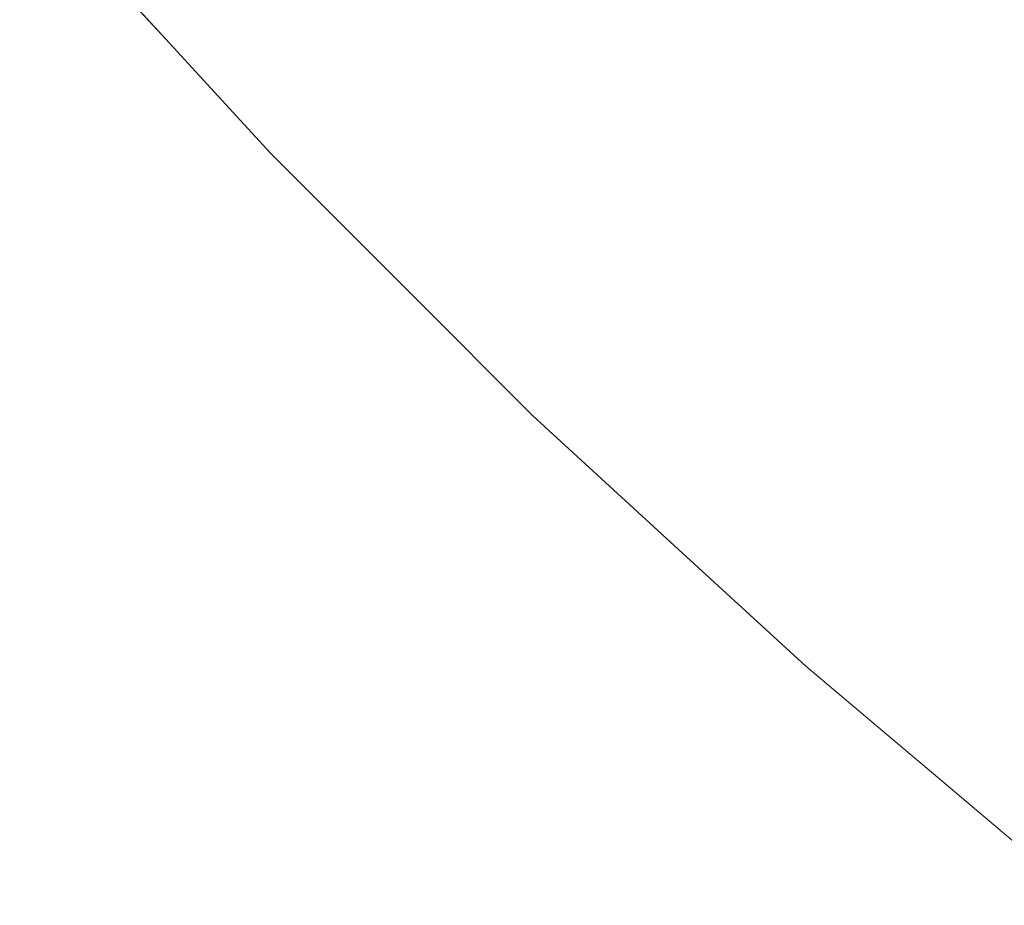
# Model space of a CAD drawing. Header units: centimetres. Extents: x -26 to 27.3, y 37.2 to 39.
# Tile 1 of 256: x -25.9348 to -25.9235, y 37.2223 to 37.2324. Entities that reach past the tile are written whole.
import ezdxf

# ---------------------------------------------------------------- set-up
doc = ezdxf.new("R2010")
doc.units = ezdxf.units.CM
doc.header["$LTSCALE"] = 2.54
doc.layers.add('Lucido design-1', color=7, linetype='Continuous')

# ---------------------------------------------------------------- blocks, each defined once
blk = doc.blocks.new('Gruppo-6-1')
at = {"color": 7, "linetype": 'Continuous', "lineweight": 9}
for points, invisible_edges in [([(-25.930357, 37.232425, -350.00342), (-25.933167, 37.235483, -350.00342), (-25.932461, 37.236104, -350.007438), (-25.929679, 37.233075, -350.007438)], 15), ([(-25.930357, 37.232425, -373.970183), (-25.933167, 37.235483, -373.970183), (-25.932461, 37.236104, -373.974201), (-25.929679, 37.233075, -373.974201)], 15), ([(-25.929883, 37.23288, -349.359025), (-25.932673, 37.235917, -349.359025), (-25.933349, 37.235323, -349.363092), (-25.930533, 37.232257, -349.363092)], 15), ([(-25.929883, 37.23288, -373.325788), (-25.932673, 37.235917, -373.325788), (-25.933349, 37.235323, -373.329855), (-25.930533, 37.232257, -373.329855)], 15), ([(-25.925132, 37.231877, -350.015332), (-25.927969, 37.234714, -350.015332), (-25.926941, 37.235699, -350.019194), (-25.924146, 37.232905, -350.019194)], 15), ([(-25.925132, 37.231877, -373.982095), (-25.927969, 37.234714, -373.982095), (-25.926941, 37.235699, -373.985957), (-25.924146, 37.232905, -373.985957)], 15), ([(-25.930916, 37.231889, -349.999363), (-25.933747, 37.234972, -349.999363), (-25.933167, 37.235483, -350.00342), (-25.930357, 37.232425, -350.00342)], 15), ([(-25.930916, 37.231889, -373.966126), (-25.933747, 37.234972, -373.966126), (-25.933167, 37.235483, -373.970183), (-25.930357, 37.232425, -373.970183)], 15), ([(-25.924397, 37.232644, -349.347077), (-25.927202, 37.235449, -349.347077), (-25.928216, 37.234477, -349.35101), (-25.925369, 37.231629, -349.35101)], 15), ([(-25.924397, 37.232644, -373.31384), (-25.927202, 37.235449, -373.31384), (-25.928216, 37.234477, -373.317773), (-25.925369, 37.231629, -373.317773)], 15), ([(-25.930533, 37.232257, -349.363092), (-25.933349, 37.235323, -349.363092), (-25.933896, 37.234841, -349.367189), (-25.931059, 37.231752, -349.367189)], 15), ([(-25.930533, 37.232257, -373.329855), (-25.933349, 37.235323, -373.329855), (-25.933896, 37.234841, -373.333952), (-25.931059, 37.231752, -373.333952)], 15), ([(-25.931353, 37.23147, -349.995273), (-25.934202, 37.234572, -349.995273), (-25.933747, 37.234972, -349.999363), (-25.930916, 37.231889, -349.999363)], 15), ([(-25.931353, 37.23147, -373.962036), (-25.934202, 37.234572, -373.962036), (-25.933747, 37.234972, -373.966126), (-25.930916, 37.231889, -373.966126)], 15), ([(-25.931059, 37.231752, -349.367189), (-25.933896, 37.234841, -349.367189), (-25.934315, 37.234472, -349.37131), (-25.931462, 37.231366, -349.37131)], 15), ([(-25.931059, 37.231752, -373.333952), (-25.933896, 37.234841, -373.333952), (-25.934315, 37.234472, -373.338073), (-25.931462, 37.231366, -373.338073)], 15), ([(-25.926007, 37.230963, -350.011411), (-25.928882, 37.233838, -350.011411), (-25.927969, 37.234714, -350.015332), (-25.925132, 37.231877, -350.015332)], 15), ([(-25.926007, 37.230963, -373.978174), (-25.928882, 37.233838, -373.978174), (-25.927969, 37.234714, -373.982095), (-25.925132, 37.231877, -373.982095)], 15), ([(-25.931669, 37.231168, -349.991159), (-25.93453, 37.234283, -349.991159), (-25.934202, 37.234572, -349.995273), (-25.931353, 37.23147, -349.995273)], 15), ([(-25.931669, 37.231168, -373.957922), (-25.93453, 37.234283, -373.957922), (-25.934202, 37.234572, -373.962036), (-25.931353, 37.23147, -373.962036)], 15), ([(-25.931462, 37.231366, -349.37131), (-25.934315, 37.234472, -349.37131), (-25.934605, 37.234217, -349.375446), (-25.931741, 37.231099, -349.375446)], 15), ([(-25.931462, 37.231366, -373.338073), (-25.934315, 37.234472, -373.338073), (-25.934605, 37.234217, -373.342209), (-25.931741, 37.231099, -373.342209)], 15), ([(-25.925369, 37.231629, -349.35101), (-25.928216, 37.234477, -349.35101), (-25.92911, 37.23362, -349.354995), (-25.926226, 37.230736, -349.354995)], 15), ([(-25.925369, 37.231629, -373.317773), (-25.928216, 37.234477, -373.317773), (-25.92911, 37.23362, -373.321758), (-25.926226, 37.230736, -373.321758)], 15), ([(-25.931741, 37.231099, -349.375446), (-25.934605, 37.234217, -349.375446), (-25.934765, 37.234076, -349.379592), (-25.931895, 37.230951, -349.379592)], 15), ([(-25.931741, 37.231099, -373.342209), (-25.934605, 37.234217, -373.342209), (-25.934765, 37.234076, -373.346355), (-25.931895, 37.230951, -373.346355)], 15), ([(-25.931861, 37.230984, -349.987027), (-25.93473, 37.234107, -349.987027), (-25.93453, 37.234283, -349.991159), (-25.931669, 37.231168, -349.991159)], 15), ([(-25.931861, 37.230984, -373.95379), (-25.93473, 37.234107, -373.95379), (-25.93453, 37.234283, -373.957922), (-25.931669, 37.231168, -373.957922)], 15), ([(-25.933126, 37.232221, -349.982667), (-25.934801, 37.234045, -349.982667), (-25.93473, 37.234107, -349.987027), (-25.931861, 37.230984, -349.987027)], 14), ([(-25.933126, 37.232221, -373.94943), (-25.934801, 37.234045, -373.94943), (-25.93473, 37.234107, -373.95379), (-25.931861, 37.230984, -373.95379)], 14), ([(-25.931895, 37.230951, -349.379592), (-25.934765, 37.234076, -349.379592), (-25.934801, 37.234045, -349.382667), (-25.933126, 37.232221, -349.382667)], 11), ([(-25.931895, 37.230951, -373.346355), (-25.934765, 37.234076, -373.346355), (-25.934801, 37.234045, -373.34943), (-25.933126, 37.232221, -373.34943)], 11), ([(-25.934801, 37.234045, -349.982667), (-25.933126, 37.232221, -349.982667), (-25.933126, 37.232221, -349.382667), (-25.934801, 37.234045, -349.382667)], 10), ([(-25.934801, 37.234045, -373.94943), (-25.933126, 37.232221, -373.94943), (-25.933126, 37.232221, -373.34943), (-25.934801, 37.234045, -373.34943)], 10), ([(-25.921236, 37.230232, -350.019194), (-25.924146, 37.232905, -350.019194), (-25.923053, 37.234046, -350.02299), (-25.920192, 37.231418, -350.02299)], 15), ([(-25.921236, 37.230232, -373.985957), (-25.924146, 37.232905, -373.985957), (-25.923053, 37.234046, -373.989753), (-25.920192, 37.231418, -373.989753)], 15), ([(-25.926771, 37.230167, -350.007438), (-25.929679, 37.233075, -350.007438), (-25.928882, 37.233838, -350.011411), (-25.926007, 37.230963, -350.011411)], 15), ([(-25.926771, 37.230167, -373.974201), (-25.929679, 37.233075, -373.974201), (-25.928882, 37.233838, -373.978174), (-25.926007, 37.230963, -373.978174)], 15), ([(-25.920439, 37.231138, -349.343202), (-25.923311, 37.233776, -349.343202), (-25.924397, 37.232644, -349.347077), (-25.921475, 37.22996, -349.347077)], 15), ([(-25.920439, 37.231138, -373.309965), (-25.923311, 37.233776, -373.309965), (-25.924397, 37.232644, -373.31384), (-25.921475, 37.22996, -373.31384)], 15), ([(-25.926226, 37.230736, -349.354995), (-25.92911, 37.23362, -349.354995), (-25.929883, 37.23288, -349.359025), (-25.926966, 37.229963, -349.359025)], 15), ([(-25.926226, 37.230736, -373.321758), (-25.92911, 37.23362, -373.321758), (-25.929883, 37.23288, -373.325788), (-25.926966, 37.229963, -373.325788)], 15), ([(-25.927421, 37.229488, -350.00342), (-25.930357, 37.232425, -350.00342), (-25.929679, 37.233075, -350.007438), (-25.926771, 37.230167, -350.007438)], 15), ([(-25.927421, 37.229488, -373.970183), (-25.930357, 37.232425, -373.970183), (-25.929679, 37.233075, -373.974201), (-25.926771, 37.230167, -373.974201)], 15), ([(-25.926966, 37.229963, -349.359025), (-25.929883, 37.23288, -349.359025), (-25.930533, 37.232257, -349.363092), (-25.927589, 37.229313, -349.363092)], 15), ([(-25.926966, 37.229963, -373.325788), (-25.929883, 37.23288, -373.325788), (-25.930533, 37.232257, -373.329855), (-25.927589, 37.229313, -373.329855)], 15), ([(-25.922177, 37.229163, -350.015332), (-25.925132, 37.231877, -350.015332), (-25.924146, 37.232905, -350.019194), (-25.921236, 37.230232, -350.019194)], 15), ([(-25.922177, 37.229163, -373.982095), (-25.925132, 37.231877, -373.982095), (-25.924146, 37.232905, -373.985957), (-25.921236, 37.230232, -373.985957)], 15), ([(-25.921475, 37.22996, -349.347077), (-25.924397, 37.232644, -349.347077), (-25.925369, 37.231629, -349.35101), (-25.922403, 37.228905, -349.35101)], 15), ([(-25.921475, 37.22996, -373.31384), (-25.924397, 37.232644, -373.31384), (-25.925369, 37.231629, -373.317773), (-25.922403, 37.228905, -373.317773)], 15), ([(-25.927956, 37.22893, -349.999363), (-25.930916, 37.231889, -349.999363), (-25.930357, 37.232425, -350.00342), (-25.927421, 37.229488, -350.00342)], 15), ([(-25.927956, 37.22893, -373.966126), (-25.930916, 37.231889, -373.966126), (-25.930357, 37.232425, -373.970183), (-25.927421, 37.229488, -373.970183)], 15), ([(-25.933126, 37.232221, -349.382667), (-25.931929, 37.230918, -349.382667), (-25.931895, 37.230951, -349.379592)], 10), ([(-25.931929, 37.230918, -349.382667), (-25.933126, 37.232221, -349.382667), (-25.933126, 37.232221, -349.982667), (-25.931929, 37.230918, -349.982667)], 10), ([(-25.931861, 37.230984, -349.987027), (-25.931929, 37.230918, -349.982667), (-25.933126, 37.232221, -349.982667)], 9), ([(-25.933126, 37.232221, -373.34943), (-25.931929, 37.230918, -373.34943), (-25.931895, 37.230951, -373.346355)], 10), ([(-25.931929, 37.230918, -373.34943), (-25.933126, 37.232221, -373.34943), (-25.933126, 37.232221, -373.94943), (-25.931929, 37.230918, -373.94943)], 10), ([(-25.931861, 37.230984, -373.95379), (-25.931929, 37.230918, -373.94943), (-25.933126, 37.232221, -373.94943)], 9), ([(-25.927589, 37.229313, -349.363092), (-25.930533, 37.232257, -349.363092), (-25.931059, 37.231752, -349.367189), (-25.928094, 37.228786, -349.367189)], 15), ([(-25.927589, 37.229313, -373.329855), (-25.930533, 37.232257, -373.329855), (-25.931059, 37.231752, -373.333952), (-25.928094, 37.228786, -373.333952)], 15), ([(-25.928376, 37.228492, -349.995273), (-25.931353, 37.23147, -349.995273), (-25.930916, 37.231889, -349.999363), (-25.927956, 37.22893, -349.999363)], 15), ([(-25.928376, 37.228492, -373.962036), (-25.931353, 37.23147, -373.962036), (-25.930916, 37.231889, -373.966126), (-25.927956, 37.22893, -373.966126)], 15), ([(-25.923013, 37.228213, -350.011411), (-25.926007, 37.230963, -350.011411), (-25.925132, 37.231877, -350.015332), (-25.922177, 37.229163, -350.015332)], 15), ([(-25.923013, 37.228213, -373.978174), (-25.926007, 37.230963, -373.978174), (-25.925132, 37.231877, -373.982095), (-25.922177, 37.229163, -373.982095)], 15), ([(-25.928094, 37.228786, -349.367189), (-25.931059, 37.231752, -349.367189), (-25.931462, 37.231366, -349.37131), (-25.92848, 37.228384, -349.37131)], 15), ([(-25.928094, 37.228786, -373.333952), (-25.931059, 37.231752, -373.333952), (-25.931462, 37.231366, -373.338073), (-25.92848, 37.228384, -373.338073)], 15), ([(-25.922403, 37.228905, -349.35101), (-25.925369, 37.231629, -349.35101), (-25.926226, 37.230736, -349.354995), (-25.923221, 37.227976, -349.354995)], 15), ([(-25.922403, 37.228905, -373.317773), (-25.925369, 37.231629, -373.317773), (-25.926226, 37.230736, -373.321758), (-25.923221, 37.227976, -373.321758)], 15), ([(-25.928678, 37.228177, -349.991159), (-25.931669, 37.231168, -349.991159), (-25.931353, 37.23147, -349.995273), (-25.928376, 37.228492, -349.995273)], 15), ([(-25.928678, 37.228177, -373.957922), (-25.931669, 37.231168, -373.957922), (-25.931353, 37.23147, -373.962036), (-25.928376, 37.228492, -373.962036)], 15), ([(-25.92848, 37.228384, -349.37131), (-25.931462, 37.231366, -349.37131), (-25.931741, 37.231099, -349.375446), (-25.928747, 37.228105, -349.375446)], 15), ([(-25.92848, 37.228384, -373.338073), (-25.931462, 37.231366, -373.338073), (-25.931741, 37.231099, -373.342209), (-25.928747, 37.228105, -373.342209)], 15), ([(-25.928747, 37.228105, -349.375446), (-25.931741, 37.231099, -349.375446), (-25.931895, 37.230951, -349.379592), (-25.928895, 37.227951, -349.379592)], 15), ([(-25.928747, 37.228105, -373.342209), (-25.931741, 37.231099, -373.342209), (-25.931895, 37.230951, -373.346355), (-25.928895, 37.227951, -373.346355)], 15), ([(-25.928862, 37.227985, -349.987027), (-25.931861, 37.230984, -349.987027), (-25.931669, 37.231168, -349.991159), (-25.928678, 37.228177, -349.991159)], 15), ([(-25.928862, 37.227985, -373.95379), (-25.931861, 37.230984, -373.95379), (-25.931669, 37.231168, -373.957922), (-25.928678, 37.228177, -373.957922)], 15), ([(-25.930299, 37.229288, -349.982667), (-25.931929, 37.230918, -349.982667), (-25.931861, 37.230984, -349.987027), (-25.928862, 37.227985, -349.987027)], 14), ([(-25.930299, 37.229288, -373.94943), (-25.931929, 37.230918, -373.94943), (-25.931861, 37.230984, -373.95379), (-25.928862, 37.227985, -373.95379)], 14), ([(-25.928895, 37.227951, -349.379592), (-25.931895, 37.230951, -349.379592), (-25.931929, 37.230918, -349.382667), (-25.930299, 37.229288, -349.382667)], 11), ([(-25.928895, 37.227951, -373.346355), (-25.931895, 37.230951, -373.346355), (-25.931929, 37.230918, -373.34943), (-25.930299, 37.229288, -373.34943)], 11), ([(-25.923742, 37.227384, -350.007438), (-25.926771, 37.230167, -350.007438), (-25.926007, 37.230963, -350.011411), (-25.923013, 37.228213, -350.011411)], 15), ([(-25.923742, 37.227384, -373.974201), (-25.926771, 37.230167, -373.974201), (-25.926007, 37.230963, -373.978174), (-25.923013, 37.228213, -373.978174)], 15), ([(-25.931929, 37.230918, -349.982667), (-25.930299, 37.229288, -349.982667), (-25.930299, 37.229288, -349.382667), (-25.931929, 37.230918, -349.382667)], 10), ([(-25.931929, 37.230918, -373.94943), (-25.930299, 37.229288, -373.94943), (-25.930299, 37.229288, -373.34943), (-25.931929, 37.230918, -373.34943)], 10), ([(-25.923221, 37.227976, -349.354995), (-25.926226, 37.230736, -349.354995), (-25.926966, 37.229963, -349.359025), (-25.923928, 37.227173, -349.359025)], 15), ([(-25.923221, 37.227976, -373.321758), (-25.926226, 37.230736, -373.321758), (-25.926966, 37.229963, -373.325788), (-25.923928, 37.227173, -373.325788)], 15), ([(-25.924363, 37.226679, -350.00342), (-25.927421, 37.229488, -350.00342), (-25.926771, 37.230167, -350.007438), (-25.923742, 37.227384, -350.007438)], 15), ([(-25.924363, 37.226679, -373.970183), (-25.927421, 37.229488, -373.970183), (-25.926771, 37.230167, -373.974201), (-25.923742, 37.227384, -373.974201)], 15), ([(-25.923928, 37.227173, -349.359025), (-25.926966, 37.229963, -349.359025), (-25.927589, 37.229313, -349.363092), (-25.924523, 37.226497, -349.363092)], 15), ([(-25.923928, 37.227173, -373.325788), (-25.926966, 37.229963, -373.325788), (-25.927589, 37.229313, -373.329855), (-25.924523, 37.226497, -373.329855)], 15), ([(-25.924874, 37.226098, -349.999363), (-25.927956, 37.22893, -349.999363), (-25.927421, 37.229488, -350.00342), (-25.924363, 37.226679, -350.00342)], 15), ([(-25.924874, 37.226098, -373.966126), (-25.927956, 37.22893, -373.966126), (-25.927421, 37.229488, -373.970183), (-25.924363, 37.226679, -373.970183)], 15), ([(-25.930299, 37.229288, -349.382667), (-25.928928, 37.227916, -349.382667), (-25.928895, 37.227951, -349.379592)], 10), ([(-25.928928, 37.227916, -349.382667), (-25.930299, 37.229288, -349.382667), (-25.930299, 37.229288, -349.982667), (-25.928928, 37.227916, -349.982667)], 10), ([(-25.928862, 37.227985, -349.987027), (-25.928928, 37.227916, -349.982667), (-25.930299, 37.229288, -349.982667)], 9), ([(-25.930299, 37.229288, -373.34943), (-25.928928, 37.227916, -373.34943), (-25.928895, 37.227951, -373.346355)], 10), ([(-25.928928, 37.227916, -373.34943), (-25.930299, 37.229288, -373.34943), (-25.930299, 37.229288, -373.94943), (-25.928928, 37.227916, -373.94943)], 10), ([(-25.928862, 37.227985, -373.95379), (-25.928928, 37.227916, -373.94943), (-25.930299, 37.229288, -373.94943)], 9), ([(-25.924523, 37.226497, -349.363092), (-25.927589, 37.229313, -349.363092), (-25.928094, 37.228786, -349.367189), (-25.925005, 37.225949, -349.367189)], 15), ([(-25.924523, 37.226497, -373.329855), (-25.927589, 37.229313, -373.329855), (-25.928094, 37.228786, -373.333952), (-25.925005, 37.225949, -373.333952)], 15), ([(-25.925274, 37.225644, -349.995273), (-25.928376, 37.228492, -349.995273), (-25.927956, 37.22893, -349.999363), (-25.924874, 37.226098, -349.999363)], 15), ([(-25.925274, 37.225644, -373.962036), (-25.928376, 37.228492, -373.962036), (-25.927956, 37.22893, -373.966126), (-25.924874, 37.226098, -373.966126)], 15), ([(-25.925005, 37.225949, -349.367189), (-25.928094, 37.228786, -349.367189), (-25.92848, 37.228384, -349.37131), (-25.925374, 37.22553, -349.37131)], 15), ([(-25.925005, 37.225949, -373.333952), (-25.928094, 37.228786, -373.333952), (-25.92848, 37.228384, -373.338073), (-25.925374, 37.22553, -373.338073)], 15), ([(-25.925563, 37.225316, -349.991159), (-25.928678, 37.228177, -349.991159), (-25.928376, 37.228492, -349.995273), (-25.925274, 37.225644, -349.995273)], 15), ([(-25.925563, 37.225316, -373.957922), (-25.928678, 37.228177, -373.957922), (-25.928376, 37.228492, -373.962036), (-25.925274, 37.225644, -373.962036)], 15), ([(-25.925374, 37.22553, -349.37131), (-25.92848, 37.228384, -349.37131), (-25.928747, 37.228105, -349.375446), (-25.925629, 37.225241, -349.375446)], 15), ([(-25.925374, 37.22553, -373.338073), (-25.92848, 37.228384, -373.338073), (-25.928747, 37.228105, -373.342209), (-25.925629, 37.225241, -373.342209)], 15), ([(-25.925738, 37.225116, -349.987027), (-25.928862, 37.227985, -349.987027), (-25.928678, 37.228177, -349.991159), (-25.925563, 37.225316, -349.991159)], 15), ([(-25.925738, 37.225116, -373.95379), (-25.928862, 37.227985, -373.95379), (-25.928678, 37.228177, -373.957922), (-25.925563, 37.225316, -373.957922)], 15), ([(-25.920598, 37.224733, -350.007438), (-25.923742, 37.227384, -350.007438), (-25.923013, 37.228213, -350.011411), (-25.919904, 37.225592, -350.011411)], 15), ([(-25.920598, 37.224733, -373.974201), (-25.923742, 37.227384, -373.974201), (-25.923013, 37.228213, -373.978174), (-25.919904, 37.225592, -373.978174)], 15), ([(-25.925629, 37.225241, -349.375446), (-25.928747, 37.228105, -349.375446), (-25.928895, 37.227951, -349.379592), (-25.92577, 37.22508, -349.379592)], 15), ([(-25.925629, 37.225241, -373.342209), (-25.928747, 37.228105, -373.342209), (-25.928895, 37.227951, -373.346355), (-25.92577, 37.22508, -373.346355)], 15), ([(-25.927352, 37.226469, -349.982667), (-25.928928, 37.227916, -349.982667), (-25.928862, 37.227985, -349.987027), (-25.925738, 37.225116, -349.987027)], 14), ([(-25.927352, 37.226469, -373.94943), (-25.928928, 37.227916, -373.94943), (-25.928862, 37.227985, -373.95379), (-25.925738, 37.225116, -373.95379)], 14), ([(-25.92577, 37.22508, -349.379592), (-25.928895, 37.227951, -349.379592), (-25.928928, 37.227916, -349.382667), (-25.927352, 37.226469, -349.382667)], 11), ([(-25.92577, 37.22508, -373.346355), (-25.928895, 37.227951, -373.346355), (-25.928928, 37.227916, -373.34943), (-25.927352, 37.226469, -373.34943)], 11), ([(-25.928928, 37.227916, -349.982667), (-25.927352, 37.226469, -349.982667), (-25.927352, 37.226469, -349.382667), (-25.928928, 37.227916, -349.382667)], 10), ([(-25.928928, 37.227916, -373.94943), (-25.927352, 37.226469, -373.94943), (-25.927352, 37.226469, -373.34943), (-25.928928, 37.227916, -373.34943)], 10), ([(-25.920103, 37.225347, -349.354995), (-25.923221, 37.227976, -349.354995), (-25.923928, 37.227173, -349.359025), (-25.920775, 37.224514, -349.359025)], 15), ([(-25.920103, 37.225347, -373.321758), (-25.923221, 37.227976, -373.321758), (-25.923928, 37.227173, -373.325788), (-25.920775, 37.224514, -373.325788)], 15), ([(-25.921188, 37.224002, -350.00342), (-25.924363, 37.226679, -350.00342), (-25.923742, 37.227384, -350.007438), (-25.920598, 37.224733, -350.007438)], 15), ([(-25.921188, 37.224002, -373.970183), (-25.924363, 37.226679, -373.970183), (-25.923742, 37.227384, -373.974201), (-25.920598, 37.224733, -373.974201)], 15), ([(-25.920775, 37.224514, -349.359025), (-25.923928, 37.227173, -349.359025), (-25.924523, 37.226497, -349.363092), (-25.92134, 37.223814, -349.363092)], 15), ([(-25.920775, 37.224514, -373.325788), (-25.923928, 37.227173, -373.325788), (-25.924523, 37.226497, -373.329855), (-25.92134, 37.223814, -373.329855)], 15), ([(-25.921674, 37.223401, -349.999363), (-25.924874, 37.226098, -349.999363), (-25.924363, 37.226679, -350.00342), (-25.921188, 37.224002, -350.00342)], 15), ([(-25.921674, 37.223401, -373.966126), (-25.924874, 37.226098, -373.966126), (-25.924363, 37.226679, -373.970183), (-25.921188, 37.224002, -373.970183)], 15), ([(-25.927352, 37.226469, -349.382667), (-25.925801, 37.225045, -349.382667), (-25.92577, 37.22508, -349.379592)], 10), ([(-25.925801, 37.225045, -349.382667), (-25.927352, 37.226469, -349.382667), (-25.927352, 37.226469, -349.982667), (-25.925801, 37.225045, -349.982667)], 10), ([(-25.925738, 37.225116, -349.987027), (-25.925801, 37.225045, -349.982667), (-25.927352, 37.226469, -349.982667)], 9), ([(-25.927352, 37.226469, -373.34943), (-25.925801, 37.225045, -373.34943), (-25.92577, 37.22508, -373.346355)], 10), ([(-25.925801, 37.225045, -373.34943), (-25.927352, 37.226469, -373.34943), (-25.927352, 37.226469, -373.94943), (-25.925801, 37.225045, -373.94943)], 10), ([(-25.925738, 37.225116, -373.95379), (-25.925801, 37.225045, -373.94943), (-25.927352, 37.226469, -373.94943)], 9), ([(-25.92134, 37.223814, -349.363092), (-25.924523, 37.226497, -349.363092), (-25.925005, 37.225949, -349.367189), (-25.921799, 37.223246, -349.367189)], 15), ([(-25.92134, 37.223814, -373.329855), (-25.924523, 37.226497, -373.329855), (-25.925005, 37.225949, -373.333952), (-25.921799, 37.223246, -373.333952)], 15), ([(-25.922054, 37.222929, -349.995273), (-25.925274, 37.225644, -349.995273), (-25.924874, 37.226098, -349.999363), (-25.921674, 37.223401, -349.999363)], 15), ([(-25.922054, 37.222929, -373.962036), (-25.925274, 37.225644, -373.962036), (-25.924874, 37.226098, -373.966126), (-25.921674, 37.223401, -373.966126)], 15), ([(-25.921799, 37.223246, -349.367189), (-25.925005, 37.225949, -349.367189), (-25.925374, 37.22553, -349.37131), (-25.922149, 37.222812, -349.37131)], 15), ([(-25.921799, 37.223246, -373.333952), (-25.925005, 37.225949, -373.333952), (-25.925374, 37.22553, -373.338073), (-25.922149, 37.222812, -373.338073)], 15), ([(-25.922329, 37.222589, -349.991159), (-25.925563, 37.225316, -349.991159), (-25.925274, 37.225644, -349.995273), (-25.922054, 37.222929, -349.995273)], 15), ([(-25.922329, 37.222589, -373.957922), (-25.925563, 37.225316, -373.957922), (-25.925274, 37.225644, -373.962036), (-25.922054, 37.222929, -373.962036)], 15), ([(-25.922149, 37.222812, -349.37131), (-25.925374, 37.22553, -349.37131), (-25.925629, 37.225241, -349.375446), (-25.922392, 37.222512, -349.375446)], 15), ([(-25.922149, 37.222812, -373.338073), (-25.925374, 37.22553, -373.338073), (-25.925629, 37.225241, -373.342209), (-25.922392, 37.222512, -373.342209)], 15), ([(-25.922496, 37.222382, -349.987027), (-25.925738, 37.225116, -349.987027), (-25.925563, 37.225316, -349.991159), (-25.922329, 37.222589, -349.991159)], 15), ([(-25.922496, 37.222382, -373.95379), (-25.925738, 37.225116, -373.95379), (-25.925563, 37.225316, -373.957922), (-25.922329, 37.222589, -373.957922)], 15), ([(-25.922392, 37.222512, -349.375446), (-25.925629, 37.225241, -349.375446), (-25.92577, 37.22508, -349.379592), (-25.922526, 37.222345, -349.379592)], 15), ([(-25.922392, 37.222512, -373.342209), (-25.925629, 37.225241, -373.342209), (-25.92577, 37.22508, -373.346355), (-25.922526, 37.222345, -373.346355)], 15), ([(-25.924289, 37.22377, -349.982667), (-25.925801, 37.225045, -349.982667), (-25.925738, 37.225116, -349.987027)], 10), ([(-25.924289, 37.22377, -373.94943), (-25.925801, 37.225045, -373.94943), (-25.925738, 37.225116, -373.95379)], 10), ([(-25.925738, 37.225116, -349.987027), (-25.922496, 37.222382, -349.987027), (-25.922556, 37.222308, -349.982667), (-25.924289, 37.22377, -349.982667)], 11), ([(-25.925738, 37.225116, -373.95379), (-25.922496, 37.222382, -373.95379), (-25.922556, 37.222308, -373.94943), (-25.924289, 37.22377, -373.94943)], 11), ([(-25.92577, 37.22508, -349.379592), (-25.925801, 37.225045, -349.382667), (-25.924289, 37.22377, -349.382667)], 9), ([(-25.92577, 37.22508, -373.346355), (-25.925801, 37.225045, -373.34943), (-25.924289, 37.22377, -373.34943)], 9), ([(-25.925801, 37.225045, -349.982667), (-25.924289, 37.22377, -349.982667), (-25.924289, 37.22377, -349.382667), (-25.925801, 37.225045, -349.382667)], 10), ([(-25.925801, 37.225045, -373.94943), (-25.924289, 37.22377, -373.94943), (-25.924289, 37.22377, -373.34943), (-25.925801, 37.225045, -373.34943)], 10), ([(-25.924289, 37.22377, -349.382667), (-25.922556, 37.222308, -349.382667), (-25.922526, 37.222345, -349.379592), (-25.92577, 37.22508, -349.379592)], 14), ([(-25.924289, 37.22377, -373.34943), (-25.922556, 37.222308, -373.34943), (-25.922526, 37.222345, -373.346355), (-25.92577, 37.22508, -373.346355)], 14), ([(-25.922556, 37.222308, -349.382667), (-25.924289, 37.22377, -349.382667), (-25.924289, 37.22377, -349.982667), (-25.922556, 37.222308, -349.982667)], 10), ([(-25.922556, 37.222308, -373.34943), (-25.924289, 37.22377, -373.34943), (-25.924289, 37.22377, -373.94943), (-25.922556, 37.222308, -373.94943)], 10)]:
    blk.add_3dface(points, dxfattribs=dict(at, invisible_edges=invisible_edges))

msp = doc.modelspace()

# ---------------------------------------------------------------- block references
at = {"layer": 'Lucido design-1', "color": 7}
msp.add_blockref('Gruppo-6-1', (0, 0), dxfattribs=at)

doc.saveas('drawing.dxf')
